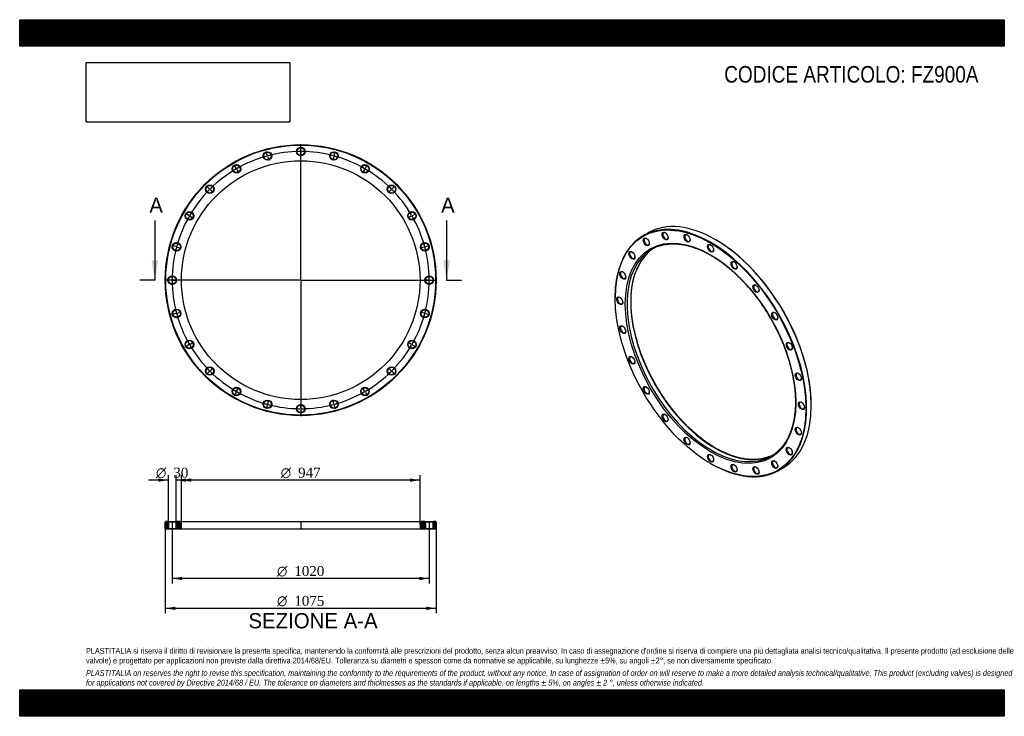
# Model space of a CAD drawing. Header units: millimetres. Extents: x 0 to 3908, y 0 to 2763.
import ezdxf
from ezdxf.enums import TextEntityAlignment as Align
from ezdxf.lldxf.tags import DXFTag

# ---------------------------------------------------------------- set-up
doc = ezdxf.new("R2010")
doc.units = ezdxf.units.MM
doc.header["$LTSCALE"] = 13.157895
for name, color, linetype in [('Default', 7, 'Continuous'), ('DV2_Default', 7, 'Continuous'), ('DV3_Default', 7, 'Continuous'), ('FZ900A', 7, 'Continuous')]:
    doc.layers.add(name, color=color, linetype=linetype)
doc.styles.add('SEACAD_Solid_Edge_ANSI', font='seans.ttf')
doc.styles.add('SEACAD_Solid_Edge_ANSI1_Symbols', font='semeca1.ttf')
doc.styles.add('SEACAD_Times_New_Roman', font='times.ttf')
tags = doc.linetypes.add('CENTER2', pattern=[28.575, 19.05, -3.175, 3.175, -3.175]).pattern_tags.tags
tags[10:11] = [DXFTag(74, 4), DXFTag(75, 0), DXFTag(340, '0'), DXFTag(46, 0.0), DXFTag(50, 0.0), DXFTag(44, 0.0), DXFTag(45, 0.0)]
tags[8:9] = [DXFTag(74, 4), DXFTag(75, 0), DXFTag(340, '0'), DXFTag(46, 0.0), DXFTag(50, 0.0), DXFTag(44, 0.0), DXFTag(45, 0.0)]
tags[6:7] = [DXFTag(74, 4), DXFTag(75, 0), DXFTag(340, '0'), DXFTag(46, 0.0), DXFTag(50, 0.0), DXFTag(44, 0.0), DXFTag(45, 0.0)]
tags[4:5] = [DXFTag(74, 4), DXFTag(75, 0), DXFTag(340, '0'), DXFTag(46, 0.0), DXFTag(50, 0.0), DXFTag(44, 0.0), DXFTag(45, 0.0)]
picture_1 = doc.add_image_def('image1.jpg', size_in_pixel=(4302, 1260))

# ---------------------------------------------------------------- blocks, each defined once
blk = doc.blocks.new('SE')
at = {"layer": 'FZ900A', "color": 7, "linetype": 'Continuous'}
for p, q in [((2493.1, 1917), (2474.7, 1906.4)), ((2763.2, 1889.6), (2761.8, 1890.4)), ((2363.4, 1660.4), (2363.4, 1658.7)), ((3141.9, 1232.1), (3141.9, 1233.8)), ((2742, 1002.9), (2743.4, 1002.1)), ((3012.2, 975.5), (3030.6, 986.1))]:
    blk.add_line(p, q, dxfattribs=at)
for centre, major_axis, start_param, end_param in [((2761.8, 1451.6), (-268.8, 465.5), 3.141593, 6.283185), ((2743.4, 1440.9), (268.8, -465.5), 0, 3.926991), ((2563.1, 1905.7), (-7.5, 13), 0, 3.862367), ((2563.1, 1905.7), (-7.5, 13), 5.562411, 6.283185), ((2488.4, 1882.6), (-7.5, 13), 0, 3.862367), ((2488.4, 1882.6), (-7.5, 13), 5.562411, 6.283185), ((2650.1, 1897.1), (-7.5, 13), 0, 3.862367), ((2650.1, 1897.1), (-7.5, 13), 5.562411, 6.283185), ((2763.2, 1452.4), (267.8, -463.8), 0.785398, 2.356194), ((2745.5, 1442.2), (-236.8, 410.1), 0.091429, 3.042701), ((2759.7, 1450.3), (236.8, -410.1), 3.243245, 6.189886), ((2431.1, 1829.5), (-7.5, 13), 0, 3.862367), ((2431.1, 1829.5), (-7.5, 13), 5.562411, 6.283185), ((2745.5, 1442.2), (-236.8, 410.1), 0, 0.091429), ((2759.7, 1450.3), (236.8, -410.1), 3.171464, 3.243245), ((2745.5, 1442.2), (-236.8, 410.1), 6.180276, 6.283185), ((2743.4, 1857.4), (-7.5, 13), 0, 3.862367), ((2743.4, 1857.4), (-7.5, 13), 5.562411, 6.283185), ((2836.8, 1789.3), (-7.5, 13), 0, 3.862367), ((2836.8, 1789.3), (-7.5, 13), 5.562411, 6.283185), ((2395.1, 1749.8), (-7.5, 13), 0, 3.862367), ((2395.1, 1749.8), (-7.5, 13), 5.562411, 6.283185), ((2923.7, 1697.5), (-7.5, 13), 0, 3.862367), ((2923.7, 1697.5), (-7.5, 13), 5.562411, 6.283185), ((2382.8, 1649.2), (-7.5, 13), 0, 3.862367), ((2382.8, 1649.2), (-7.5, 13), 5.562411, 6.283185), ((2998.4, 1588.2), (-7.5, 13), 0, 3.862367), ((2998.4, 1588.2), (-7.5, 13), 5.562411, 6.283185), ((2395.1, 1534.3), (-7.5, 13), 0, 3.862367), ((2395.1, 1534.3), (-7.5, 13), 5.562411, 6.283185), ((3055.7, 1468.8), (-7.5, 13), 0, 3.862367), ((3055.7, 1468.8), (-7.5, 13), 5.562411, 6.283185), ((2431.1, 1413), (-7.5, 13), 0, 3.862367), ((2431.1, 1413), (-7.5, 13), 5.562411, 6.283185), ((3091.8, 1347.6), (-7.5, 13), 0, 3.862367), ((3091.8, 1347.6), (-7.5, 13), 5.562411, 6.283185), ((2488.4, 1293.7), (-7.5, 13), 0, 3.862367), ((2488.4, 1293.7), (-7.5, 13), 5.562411, 6.283185), ((3104, 1232.7), (-7.5, 13), 0, 3.862367), ((3104, 1232.7), (-7.5, 13), 5.562411, 6.283185), ((2563.1, 1184.4), (-7.5, 13), 0, 3.862367), ((2563.1, 1184.4), (-7.5, 13), 5.562411, 6.283185), ((3091.8, 1132.1), (-7.5, 13), 0, 3.862367), ((3091.8, 1132.1), (-7.5, 13), 5.562411, 6.283185), ((2650.1, 1092.6), (-7.5, 13), 0, 3.862367), ((2650.1, 1092.6), (-7.5, 13), 5.562411, 6.283185), ((3055.7, 1052.4), (-7.5, 13), 0, 3.862367), ((3055.7, 1052.4), (-7.5, 13), 5.562411, 6.283185), ((2743.4, 1024.5), (-7.5, 13), 0, 3.862367), ((2743.4, 1024.5), (-7.5, 13), 5.562411, 6.283185), ((2745.5, 1442.2), (-236.8, 410.1), 3.042701, 3.237759), ((2759.7, 1450.3), (236.8, -410.1), 6.189886, 6.253314), ((2743.4, 1440.9), (268.8, -465.5), 5.497787, 6.283185), ((2836.8, 984.8), (-7.5, 13), 0, 3.862367), ((2836.8, 984.8), (-7.5, 13), 5.562411, 6.283185), ((2923.7, 976.2), (-7.5, 13), 0, 3.862367), ((2923.7, 976.2), (-7.5, 13), 5.562411, 6.283185), ((2998.4, 999.3), (-7.5, 13), 0, 3.862367), ((2998.4, 999.3), (-7.5, 13), 5.562411, 6.283185)]:
    blk.add_ellipse(centre, major_axis=major_axis, ratio=0.57735, start_param=start_param, end_param=end_param, dxfattribs=at)
for centre, major_axis in [((2742, 1440.1), (-267.8, 463.8)), ((2742, 1440.1), (239.3, -414.4)), ((2561.7, 1904.9), (8.5, -14.7)), ((2487, 1881.8), (8.5, -14.7)), ((2648.7, 1896.2), (8.5, -14.7)), ((2429.7, 1828.6), (8.5, -14.7)), ((2742, 1856.5), (8.5, -14.7)), ((2835.3, 1788.5), (8.5, -14.7)), ((2393.7, 1749), (8.5, -14.7)), ((2922.3, 1696.6), (8.5, -14.7)), ((2381.4, 1648.3), (8.5, -14.7)), ((2997, 1587.4), (8.5, -14.7)), ((2393.7, 1533.5), (8.5, -14.7)), ((3054.3, 1468), (8.5, -14.7)), ((2429.7, 1412.2), (8.5, -14.7)), ((3090.3, 1346.8), (8.5, -14.7)), ((2487, 1292.9), (8.5, -14.7)), ((3102.6, 1231.9), (8.5, -14.7)), ((2561.7, 1183.6), (8.5, -14.7)), ((3090.3, 1131.2), (8.5, -14.7)), ((2648.7, 1091.8), (8.5, -14.7)), ((3054.3, 1051.6), (8.5, -14.7)), ((2742, 1023.7), (8.5, -14.7)), ((2835.3, 984), (8.5, -14.7)), ((2922.3, 975.4), (8.5, -14.7)), ((2997, 998.5), (8.5, -14.7))]:
    blk.add_ellipse(centre, major_axis=major_axis, ratio=0.57735, dxfattribs=at)
for points, knots in [([(2762.2, 1064), (2759.8, 1065.4), (2753.9, 1068.8), (2743.3, 1075.4), (2731, 1083.6), (2718.7, 1092.3), (2706.4, 1101.5), (2694.3, 1111.1), (2682.2, 1121.3), (2670.2, 1131.9), (2658.3, 1142.9), (2646.6, 1154.3), (2635.1, 1166.2), (2623.7, 1178.5), (2612.4, 1191.1), (2601.4, 1204.1), (2590.7, 1217.4), (2580.1, 1231), (2569.8, 1245), (2559.7, 1259.2), (2550, 1273.7), (2540.5, 1288.5), (2531.3, 1303.4), (2522.5, 1318.6), (2513.9, 1334), (2505.7, 1349.5), (2497.9, 1365.1), (2490.4, 1380.9), (2483.3, 1396.8), (2476.5, 1412.7), (2470.2, 1428.7), (2464.3, 1444.7), (2458.7, 1460.7), (2453.6, 1476.8), (2448.9, 1492.7), (2444.7, 1508.6), (2440.8, 1524.5), (2437.4, 1540.2), (2434.5, 1555.8), (2432, 1571.3), (2429.9, 1586.6), (2428.3, 1601.7), (2427.2, 1616.5), (2426.5, 1631.2), (2426.3, 1645.6), (2426.5, 1659.7), (2427.2, 1673.6), (2428.3, 1687.1), (2429.9, 1700.3), (2431.9, 1713.2), (2434.4, 1725.7), (2437.3, 1737.8), (2440.7, 1749.5), (2444.5, 1760.8), (2448.7, 1771.7), (2453.3, 1782.2), (2458.4, 1792.1), (2463.9, 1801.7), (2469.7, 1810.7), (2476, 1819.2), (2482.7, 1827.3), (2489.7, 1834.8), (2495.8, 1840.7), (2499.4, 1843.6), (2500.7, 1844.7)], [0, 0, 0, 0, 0.008611, 0.02499, 0.041371, 0.057753, 0.074137, 0.090522, 0.106908, 0.123297, 0.139687, 0.156078, 0.172471, 0.188865, 0.205261, 0.221658, 0.238056, 0.254455, 0.270854, 0.287255, 0.303656, 0.320057, 0.336459, 0.352861, 0.369263, 0.385665, 0.402066, 0.418467, 0.434868, 0.451268, 0.467667, 0.484065, 0.500462, 0.516858, 0.533252, 0.549645, 0.566036, 0.582426, 0.598814, 0.6152, 0.631585, 0.647967, 0.664348, 0.680727, 0.697104, 0.71348, 0.729856, 0.74623, 0.762605, 0.77898, 0.795357, 0.811736, 0.82812, 0.844509, 0.860905, 0.87731, 0.893726, 0.910156, 0.926602, 0.943065, 0.959546, 0.976048, 0.992569, 1, 1, 1, 1]), ([(2533.8, 1863.8), (2534.2, 1864), (2537.4, 1865.2), (2544.4, 1867.4), (2554.3, 1869.9), (2564.6, 1871.8), (2575.1, 1873.2), (2585.8, 1873.9), (2596.7, 1874.1), (2607.9, 1873.6), (2619.2, 1872.6), (2630.7, 1871), (2642.4, 1868.8), (2654.2, 1866), (2666.1, 1862.7), (2678.2, 1858.7), (2690.3, 1854.2), (2702.5, 1849.2), (2714.8, 1843.6), (2727.1, 1837.4), (2739.5, 1830.7), (2751.8, 1823.4), (2764.2, 1815.6), (2776.5, 1807.4), (2788.8, 1798.6), (2801, 1789.3), (2813.2, 1779.5), (2825.3, 1769.3), (2837.2, 1758.6), (2849.1, 1747.5), (2860.8, 1736), (2872.3, 1724.1), (2883.7, 1711.7), (2894.8, 1699.1), (2905.8, 1686), (2916.5, 1672.6), (2927.1, 1658.9), (2937.3, 1644.9), (2947.3, 1630.6), (2957, 1616.1), (2966.5, 1601.3), (2975.6, 1586.3), (2984.4, 1571.1), (2992.9, 1555.7), (3001, 1540.1), (3008.8, 1524.5), (3016.2, 1508.7), (3023.2, 1492.8), (3029.9, 1476.9), (3036.1, 1460.9), (3042, 1444.8), (3047.5, 1428.8), (3052.5, 1412.8), (3057.1, 1396.8), (3061.3, 1380.9), (3065.1, 1365.1), (3068.4, 1349.4), (3071.2, 1333.8), (3073.7, 1318.4), (3075.6, 1303.1), (3077.2, 1288.1), (3078.2, 1273.2), (3078.8, 1258.6), (3079, 1244.3), (3078.7, 1230.2), (3077.9, 1216.4), (3076.7, 1202.9), (3075, 1189.8), (3072.9, 1177), (3070.3, 1164.6), (3067.3, 1152.5), (3063.9, 1140.9), (3060, 1129.6), (3055.7, 1118.8), (3051, 1108.5), (3045.8, 1098.6), (3040.3, 1089.1), (3034.4, 1080.2), (3028, 1071.7), (3021.3, 1063.8), (3014.2, 1056.4), (3008.1, 1050.6), (3004.6, 1047.8), (3003.4, 1046.9)], [0, 0, 0, 0, 0.00115, 0.013844, 0.026528, 0.039199, 0.051855, 0.064497, 0.077124, 0.089738, 0.102339, 0.11493, 0.127512, 0.140086, 0.152654, 0.165217, 0.177777, 0.190335, 0.202891, 0.215446, 0.228001, 0.240556, 0.253111, 0.265667, 0.278224, 0.290783, 0.303342, 0.315903, 0.328464, 0.341027, 0.353592, 0.366157, 0.378724, 0.391291, 0.403859, 0.416429, 0.428998, 0.441569, 0.45414, 0.466711, 0.479283, 0.491855, 0.504427, 0.516999, 0.529571, 0.542143, 0.554714, 0.567285, 0.579856, 0.592425, 0.604994, 0.617562, 0.63013, 0.642696, 0.655261, 0.667825, 0.680387, 0.692948, 0.705508, 0.718066, 0.730623, 0.743179, 0.755733, 0.768286, 0.780838, 0.79339, 0.805941, 0.818492, 0.831044, 0.843597, 0.856152, 0.868711, 0.881274, 0.893842, 0.906418, 0.919003, 0.931599, 0.944207, 0.956828, 0.969464, 0.982115, 0.994781, 1, 1, 1, 1]), ([(2973.8, 1029.6), (2972, 1028.9), (2967.5, 1027.2), (2959, 1024.6), (2949, 1022.2), (2938.7, 1020.4), (2928.2, 1019.2), (2917.4, 1018.5), (2906.4, 1018.5), (2895.3, 1019), (2883.9, 1020.1), (2872.4, 1021.9), (2860.7, 1024.2), (2848.9, 1027.1), (2836.9, 1030.5), (2824.8, 1034.5), (2812.7, 1039.2), (2800.5, 1044.3), (2788.2, 1050.1), (2776.1, 1056.2), (2767.2, 1061.1), (2762.9, 1063.6), (2762.2, 1064)], [0, 0, 0, 0, 0.028735, 0.082769, 0.136755, 0.190684, 0.244553, 0.298359, 0.352104, 0.405792, 0.45943, 0.513022, 0.566578, 0.620102, 0.673602, 0.727083, 0.78055, 0.834008, 0.88746, 0.940908, 0.991537, 1, 1, 1, 1])]:
    blk.add_open_spline(points, degree=3, knots=knots, dxfattribs=at)
blk = doc.blocks.new('SE1')
at = {"layer": 'Default', "color": 7, "linetype": 'CENTER2'}
for start, end in [(90.337, 104.663), (75.337, 89.663), (105.337, 119.663), (60.337, 74.663), (120.337, 134.663), (45.337, 59.663), (135.337, 149.663), (30.337, 44.663), (150.337, 164.663), (15.337, 29.663), (165.337, 179.663), (0.337, 14.663), (180.337, 194.663), (345.337, 359.663), (195.337, 209.663), (330.337, 344.663), (210.337, 224.663), (315.337, 329.663), (225.337, 239.663), (300.337, 314.663), (240.337, 254.663), (285.337, 299.663), (255.337, 269.663), (270.337, 284.663)]:
    blk.add_arc((1115.4, 1730.1), 510, start, end, dxfattribs=at)
at = {"layer": 'DV2_Default', "color": 7, "linetype": 'CENTER2'}
for p, q in [((1115.4, 1733.1), (1115.4, 2269.3)), ((982.6, 2225.6), (978.5, 2240.8)), ((1115.4, 2243.1), (1115.4, 2258.8)), ((1115.4, 2238.6), (1115.4, 2241.6)), ((1115.4, 2237.1), (1115.4, 2221.3)), ((1248.1, 2225.6), (1252.2, 2240.8)), ((983.8, 2221.3), (983, 2224.1)), ((984.2, 2219.8), (988.2, 2204.6)), ((1246.6, 2219.8), (1242.5, 2204.6)), ((1247, 2221.3), (1247.8, 2224.1)), ((858.9, 2174.3), (851, 2188)), ((861.1, 2170.5), (859.6, 2173)), ((861.9, 2169.2), (869.7, 2155.5)), ((1368.9, 2169.2), (1361, 2155.5)), ((1369.6, 2170.5), (1371.1, 2173)), ((1371.9, 2174.3), (1379.7, 2188)), ((752.6, 2092.8), (741.5, 2104)), ((755.8, 2089.6), (753.7, 2091.8)), ((756.9, 2088.6), (768, 2077.4)), ((1473.9, 2088.6), (1462.7, 2077.4)), ((1474.9, 2089.6), (1477.1, 2091.8)), ((1478.1, 2092.8), (1489.3, 2104)), ((671.1, 1986.6), (657.5, 1994.5)), ((1559.6, 1986.6), (1573.3, 1994.5)), ((675, 1984.3), (672.4, 1985.8)), ((676.3, 1983.6), (689.9, 1975.7)), ((1554.4, 1983.6), (1540.8, 1975.7)), ((1555.7, 1984.3), (1558.3, 1985.8)), ((619.9, 1862.9), (604.6, 1866.9)), ((624.2, 1861.7), (621.3, 1862.5)), ((625.6, 1861.3), (640.9, 1857.2)), ((1605.1, 1861.3), (1589.9, 1857.2)), ((1606.5, 1861.7), (1609.4, 1862.5)), ((1610.9, 1862.9), (1626.1, 1866.9)), ((1112.4, 1730.1), (576.1, 1730.1)), ((602.4, 1730.1), (586.6, 1730.1)), ((606.9, 1730.1), (603.9, 1730.1)), ((608.4, 1730.1), (624.1, 1730.1)), ((1116.9, 1730.1), (1113.9, 1730.1)), ((1115.4, 1731.6), (1115.4, 1728.6)), ((1115.4, 1727.1), (1115.4, 1190.8)), ((1118.4, 1730.1), (1654.6, 1730.1)), ((1622.4, 1730.1), (1606.6, 1730.1)), ((1623.9, 1730.1), (1626.9, 1730.1)), ((1628.4, 1730.1), (1644.1, 1730.1)), ((625.6, 1598.9), (640.9, 1602.9)), ((1605.1, 1598.9), (1589.9, 1602.9)), ((619.9, 1597.3), (604.6, 1593.2)), ((624.2, 1598.5), (621.3, 1597.7)), ((1606.5, 1598.5), (1609.4, 1597.7)), ((1610.9, 1597.3), (1626.1, 1593.2)), ((671.1, 1473.6), (657.5, 1465.7)), ((675, 1475.8), (672.4, 1474.3)), ((676.3, 1476.6), (689.9, 1484.5)), ((1554.4, 1476.6), (1540.8, 1484.5)), ((1555.7, 1475.8), (1558.3, 1474.3)), ((1559.6, 1473.6), (1573.3, 1465.7)), ((755.8, 1370.5), (753.7, 1368.4)), ((756.9, 1371.6), (768, 1382.7)), ((1473.9, 1371.6), (1462.7, 1382.7)), ((1474.9, 1370.5), (1477.1, 1368.4)), ((752.6, 1367.3), (741.5, 1356.2)), ((1478.1, 1367.3), (1489.3, 1356.2)), ((861.1, 1289.7), (859.6, 1287.1)), ((861.9, 1291), (869.7, 1304.6)), ((1368.9, 1291), (1361, 1304.6)), ((1369.6, 1289.7), (1371.1, 1287.1)), ((858.9, 1285.8), (851, 1272.2)), ((984.2, 1240.4), (988.2, 1255.6)), ((1246.6, 1240.4), (1242.5, 1255.6)), ((1371.9, 1285.8), (1379.7, 1272.2)), ((982.6, 1234.6), (978.5, 1219.3)), ((983.8, 1238.9), (983, 1236)), ((1115.4, 1223.1), (1115.4, 1238.8)), ((1115.4, 1221.6), (1115.4, 1218.6)), ((1115.4, 1217.1), (1115.4, 1201.3)), ((1247, 1238.9), (1247.8, 1236)), ((1248.1, 1234.6), (1252.2, 1219.3))]:
    blk.add_line(p, q, dxfattribs=at)
for start, end in [(90.337, 92.1065), (89.8315, 90.1685), (87.8935, 89.663), (105.337, 107.1065), (104.8315, 105.1685), (102.8935, 104.663), (75.337, 77.1065), (74.8315, 75.1685), (72.8935, 74.663), (120.337, 122.1065), (119.8315, 120.1685), (117.8935, 119.663), (60.337, 62.1065), (59.8315, 60.1685), (57.8935, 59.663), (135.337, 137.1065), (134.8315, 135.1685), (132.8935, 134.663), (45.337, 47.1065), (44.8315, 45.1685), (42.8935, 44.663), (147.8935, 149.663), (30.337, 32.1065), (150.337, 152.1065), (149.8315, 150.1685), (29.8315, 30.1685), (27.8935, 29.663), (162.8935, 164.663), (15.337, 17.1065), (165.337, 167.1065), (164.8315, 165.1685), (14.8315, 15.1685), (12.8935, 14.663), (177.8935, 179.663), (179.8315, 180.1685), (180.337, 182.1065), (0.337, 2.1065), (357.8935, 359.663), (359.8315, 0.1685), (192.8935, 194.663), (345.337, 347.1065), (194.8315, 195.1685), (195.337, 197.1065), (342.8935, 344.663), (344.8315, 345.1685), (207.8935, 209.663), (330.337, 332.1065), (209.8315, 210.1685), (210.337, 212.1065), (327.8935, 329.663), (329.8315, 330.1685), (222.8935, 224.663), (224.8315, 225.1685), (314.8315, 315.1685), (315.337, 317.1065), (225.337, 227.1065), (312.8935, 314.663), (237.8935, 239.663), (300.337, 302.1065), (239.8315, 240.1685), (240.337, 242.1065), (297.8935, 299.663), (299.8315, 300.1685), (252.8935, 254.663), (254.8315, 255.1685), (255.337, 257.1065), (267.8935, 269.663), (269.8315, 270.1685), (270.337, 272.1065), (282.8935, 284.663), (284.8315, 285.1685), (285.337, 287.1065)]:
    blk.add_arc((1115.4, 1730.1), 510, start, end, dxfattribs=at)
at = {"layer": 'FZ900A', "color": 7, "linetype": 'Continuous'}
for centre, radius in [((1115.4, 1730.1), 537.5), ((1115.4, 1730.1), 535.5), ((983.4, 2222.7), 17), ((983.4, 2222.7), 15), ((1115.4, 2240.1), 17), ((1115.4, 2240.1), 15), ((1247.4, 2222.7), 17), ((1247.4, 2222.7), 15), ((1115.4, 1730.1), 473.5), ((860.4, 2171.7), 17), ((1370.4, 2171.7), 17), ((860.4, 2171.7), 15), ((1370.4, 2171.7), 15), ((754.7, 2090.7), 17), ((754.7, 2090.7), 15), ((1476, 2090.7), 17), ((1476, 2090.7), 15), ((673.7, 1985.1), 17), ((673.7, 1985.1), 15), ((1557, 1985.1), 17), ((1557, 1985.1), 15), ((622.8, 1862.1), 17), ((622.8, 1862.1), 15), ((1608, 1862.1), 17), ((1608, 1862.1), 15), ((605.4, 1730.1), 17), ((605.4, 1730.1), 15), ((1625.4, 1730.1), 17), ((1625.4, 1730.1), 15), ((622.8, 1598.1), 17), ((622.8, 1598.1), 15), ((1608, 1598.1), 17), ((1608, 1598.1), 15), ((673.7, 1475.1), 17), ((673.7, 1475.1), 15), ((1557, 1475.1), 17), ((1557, 1475.1), 15), ((754.7, 1369.5), 17), ((754.7, 1369.5), 15), ((1476, 1369.5), 17), ((1476, 1369.5), 15), ((860.4, 1288.4), 17), ((860.4, 1288.4), 15), ((1370.4, 1288.4), 17), ((1370.4, 1288.4), 15), ((983.4, 1237.5), 17), ((983.4, 1237.5), 15), ((1247.4, 1237.5), 17), ((1247.4, 1237.5), 15), ((1115.4, 1220.1), 17), ((1115.4, 1220.1), 15)]:
    blk.add_circle(centre, radius, dxfattribs=at)
blk = doc.blocks.new('SE3')
at = {"color": 7, "linetype": 'Continuous', "style": 'SEACAD_Solid_Edge_ANSI'}
blk.add_text('A', height=60.5, dxfattribs=at).set_placement((514.6, 2057.7), align=Align.TOP_LEFT)
blk = doc.blocks.new('SE4')
at = {"color": 7, "linetype": 'Continuous', "style": 'SEACAD_Solid_Edge_ANSI'}
blk.add_text('A', height=60.5, dxfattribs=at).set_placement((1672.5, 2057.7), align=Align.TOP_LEFT)
blk = doc.blocks.new('SEANNOT_GROUP')
at = {"linetype": 'Continuous'}
blk.add_hatch(color=7, dxfattribs=at).paths.add_polyline_path([(523.3, 1809), (536.4, 1730.1), (549.6, 1809)])
at = {"color": 7, "linetype": 'Continuous'}
blk.add_lwpolyline([(536.4, 1966.9), (536.4, 1730.1)], dxfattribs=at)
blk = doc.blocks.new('SEANNOT_GROUP1')
at = {"linetype": 'Continuous'}
blk.add_hatch(color=7, dxfattribs=at).paths.add_polyline_path([(1681.2, 1809), (1694.3, 1730.1), (1707.5, 1809)])
at = {"color": 7, "linetype": 'Continuous'}
blk.add_lwpolyline([(1694.3, 1966.9), (1694.3, 1730.1)], dxfattribs=at)
blk = doc.blocks.new('SE2')
at = {"layer": 'Default', "color": 7, "linetype": 'CENTER2'}
for p, q in [((536.4, 1730.1), (477.2, 1730.1)), ((1694.3, 1730.1), (1753.5, 1730.1))]:
    blk.add_line(p, q, dxfattribs=at)
at = {"layer": 'Default'}
for name in ['SE3', 'SE4', 'SEANNOT_GROUP', 'SEANNOT_GROUP1']:
    blk.add_blockref(name, (0, 0), dxfattribs=at)
blk = doc.blocks.new('SE5')
at = {"layer": 'FZ900A', "linetype": 'Continuous'}
h = blk.add_hatch(dxfattribs=at)
h.set_pattern_fill('LINE', scale=0.62992, angle=45, style=0)
h.paths.add_polyline_path([(588.4, 772.7), (579.9, 772.7), (577.9, 770.7), (577.9, 744.7), (579.9, 742.7), (588.4, 742.7), (590.4, 744.7), (590.4, 770.7)])
h = blk.add_hatch(dxfattribs=at)
h.set_pattern_fill('LINE', scale=0.629921, angle=45, style=0)
edge = h.paths.add_edge_path()
edge.add_line((622.4, 742.7), (636.9, 742.7))
edge.add_arc((636.9, 747.7), 5, 270, 360)
edge.add_line((641.9, 747.7), (641.9, 767.7))
edge.add_arc((636.9, 767.7), 5, 0, 90)
edge.add_line((636.9, 772.7), (622.4, 772.7))
edge.add_line((622.4, 772.7), (620.4, 770.7))
edge.add_line((620.4, 770.7), (620.4, 744.7))
edge.add_line((620.4, 744.7), (622.4, 742.7))
h = blk.add_hatch(dxfattribs=at)
h.set_pattern_fill('LINE', scale=0.629921, angle=45, style=0)
edge = h.paths.add_edge_path()
edge.add_line((1610.4, 744.7), (1610.4, 770.7))
edge.add_line((1610.4, 770.7), (1608.4, 772.7))
edge.add_line((1608.4, 772.7), (1593.9, 772.7))
edge.add_arc((1593.9, 767.7), 5, 90, 180)
edge.add_line((1588.9, 767.7), (1588.9, 747.7))
edge.add_arc((1593.9, 747.7), 5, 180, 270)
edge.add_line((1593.9, 742.7), (1608.4, 742.7))
edge.add_line((1608.4, 742.7), (1610.4, 744.7))
h = blk.add_hatch(dxfattribs=at)
h.set_pattern_fill('LINE', scale=0.629921, angle=45, style=0)
h.paths.add_polyline_path([(1640.4, 770.7), (1640.4, 744.7), (1642.4, 742.7), (1650.9, 742.7), (1652.9, 744.7), (1652.9, 770.7), (1650.9, 772.7), (1642.4, 772.7)])
at = {"layer": 'DV3_Default', "color": 7, "linetype": 'CENTER2'}
for p, q in [((605.4, 774.4), (605.4, 740.9)), ((1115.4, 774.4), (1115.4, 740.9)), ((1625.4, 774.4), (1625.4, 740.9))]:
    blk.add_line(p, q, dxfattribs=at)
at = {"layer": 'FZ900A', "color": 7, "linetype": 'Continuous'}
for p, q in [((579.9, 772.7), (577.9, 770.7)), ((577.9, 744.7), (577.9, 770.7)), ((577.9, 744.7), (579.9, 742.7)), ((588.4, 772.7), (579.9, 772.7)), ((588.4, 742.7), (579.9, 742.7)), ((588.4, 772.7), (622.4, 772.7)), ((588.4, 772.7), (590.4, 770.7)), ((590.4, 744.7), (588.4, 742.7)), ((622.4, 742.7), (588.4, 742.7)), ((620.4, 770.7), (590.4, 770.7)), ((590.4, 770.7), (590.4, 744.7)), ((590.4, 744.7), (620.4, 744.7)), ((620.4, 770.7), (622.4, 772.7)), ((620.4, 744.7), (620.4, 770.7)), ((622.4, 742.7), (620.4, 744.7)), ((636.9, 772.7), (622.4, 772.7)), ((636.9, 742.7), (622.4, 742.7)), ((636.9, 772.7), (1593.9, 772.7)), ((1593.9, 742.7), (636.9, 742.7)), ((641.9, 747.7), (641.9, 767.7)), ((1588.9, 767.7), (1588.9, 747.7)), ((1608.4, 772.7), (1593.9, 772.7)), ((1608.4, 742.7), (1593.9, 742.7)), ((1608.4, 772.7), (1642.4, 772.7)), ((1608.4, 772.7), (1610.4, 770.7)), ((1610.4, 744.7), (1608.4, 742.7)), ((1642.4, 742.7), (1608.4, 742.7)), ((1640.4, 770.7), (1610.4, 770.7)), ((1610.4, 770.7), (1610.4, 744.7)), ((1610.4, 744.7), (1640.4, 744.7)), ((1640.4, 770.7), (1642.4, 772.7)), ((1640.4, 744.7), (1640.4, 770.7)), ((1642.4, 742.7), (1640.4, 744.7)), ((1650.9, 772.7), (1642.4, 772.7)), ((1650.9, 742.7), (1642.4, 742.7)), ((1652.9, 770.7), (1650.9, 772.7)), ((1650.9, 742.7), (1652.9, 744.7)), ((1652.9, 770.7), (1652.9, 744.7))]:
    blk.add_line(p, q, dxfattribs=at)
for centre, start, end in [((636.9, 767.7), 0, 90), ((636.9, 747.7), 270, 0), ((1593.9, 767.7), 90, 180), ((1593.9, 747.7), 180, 270)]:
    blk.add_arc(centre, 5, start, end, dxfattribs=at)
blk = doc.blocks.new('GDimGGroup')
at = {"layer": 'Default', "linetype": 'Continuous'}
for points in [[(681.3, 943.5), (641.9, 936.9), (681.3, 930.3)], [(1549.4, 943.5), (1549.4, 930.3), (1588.9, 936.9)]]:
    blk.add_hatch(color=7, dxfattribs=at).paths.add_polyline_path(points)
at = {"layer": 'Default', "color": 7, "linetype": 'Continuous'}
for p, q in [((641.9, 757.7), (641.9, 956.6)), ((1588.9, 757.7), (1588.9, 956.6)), ((1588.9, 936.9), (641.9, 936.9))]:
    blk.add_line(p, q, dxfattribs=at)
for s, height, style, p in [('O', 39.5, 'SEACAD_Solid_Edge_ANSI1_Symbols', (1036.1, 986.2)), ('947', 39.47, 'SEACAD_Times_New_Roman', (1104.8, 986.2))]:
    blk.add_text(s, height=height, dxfattribs=dict(at, style=style)).set_placement(p, align=Align.TOP_LEFT)
blk = doc.blocks.new('GDimGGroup1')
at = {"layer": 'Default', "linetype": 'Continuous'}
for points in [[(617.3, 421.8), (617.3, 434.9), (577.9, 428.3)], [(1613.4, 421.8), (1652.9, 428.3), (1613.4, 434.9)]]:
    blk.add_hatch(color=7, dxfattribs=at).paths.add_polyline_path(points)
at = {"layer": 'Default', "color": 7, "linetype": 'Continuous'}
for p, q in [((577.9, 757.7), (577.9, 408.6)), ((1652.9, 757.7), (1652.9, 408.6)), ((577.9, 428.3), (1652.9, 428.3))]:
    blk.add_line(p, q, dxfattribs=at)
for s, height, style, p in [('O', 39.5, 'SEACAD_Solid_Edge_ANSI1_Symbols', (1021.2, 477.7)), ('1075', 39.47, 'SEACAD_Times_New_Roman', (1089.9, 477.7))]:
    blk.add_text(s, height=height, dxfattribs=dict(at, style=style)).set_placement(p, align=Align.TOP_LEFT)
blk = doc.blocks.new('GDimGGroup2')
at = {"layer": 'Default', "linetype": 'Continuous'}
for points in [[(550.9, 943.5), (550.9, 930.3), (590.4, 936.9)], [(659.8, 943.5), (620.4, 936.9), (659.8, 930.3)]]:
    blk.add_hatch(color=7, dxfattribs=at).paths.add_polyline_path(points)
at = {"layer": 'Default', "color": 7, "linetype": 'Continuous'}
for p, q in [((590.4, 757.7), (590.4, 956.6)), ((620.4, 757.7), (620.4, 956.6)), ((590.4, 936.9), (511.4, 936.9)), ((699.3, 936.9), (620.4, 936.9))]:
    blk.add_line(p, q, dxfattribs=at)
for s, height, style, p in [('O', 39.5, 'SEACAD_Solid_Edge_ANSI1_Symbols', (541.1, 986.2)), ('30', 39.47, 'SEACAD_Times_New_Roman', (609.8, 986.2))]:
    blk.add_text(s, height=height, dxfattribs=dict(at, style=style)).set_placement(p, align=Align.TOP_LEFT)
blk = doc.blocks.new('GDimGGroup3')
at = {"layer": 'Default', "linetype": 'Continuous'}
for points in [[(644.8, 540.2), (644.8, 553.3), (605.4, 546.8)], [(1585.9, 540.2), (1625.4, 546.8), (1585.9, 553.3)]]:
    blk.add_hatch(color=7, dxfattribs=at).paths.add_polyline_path(points)
at = {"layer": 'Default', "color": 7, "linetype": 'Continuous'}
for p, q in [((605.4, 742.7), (605.4, 527)), ((1625.4, 742.7), (1625.4, 527)), ((1625.4, 546.8), (605.4, 546.8))]:
    blk.add_line(p, q, dxfattribs=at)
for s, height, style, p in [('O', 39.5, 'SEACAD_Solid_Edge_ANSI1_Symbols', (1021.2, 596.1)), ('1020', 39.47, 'SEACAD_Times_New_Roman', (1089.9, 596.1))]:
    blk.add_text(s, height=height, dxfattribs=dict(at, style=style)).set_placement(p, align=Align.TOP_LEFT)

msp = doc.modelspace()

# ---------------------------------------------------------------- hatches: boundary and pattern name
at = {"layer": 'Default', "linetype": 'Continuous'}
h = msp.add_hatch(dxfattribs=at)
h.set_pattern_fill('LINE', scale=0.629921, angle=45, style=0)
h.paths.add_polyline_path([(3907.9, 2657.9), (3907.9, 2763.2), (0, 2763.2), (0, 2657.9)])
for points in [[(3907.9, 2657.9), (3907.9, 2763.2), (0, 2763.2), (0, 2657.9)], [(3907.9, 0), (3907.9, 105.3), (0, 105.3), (0, 0)]]:
    msp.add_hatch(color=7, dxfattribs=at).paths.add_polyline_path(points)
h = msp.add_hatch(dxfattribs=at)
h.set_pattern_fill('LINE', scale=0.629921, angle=45, style=0)
h.paths.add_polyline_path([(3907.9, 0), (3907.9, 105.3), (0, 105.3), (0, 0)])

# ---------------------------------------------------------------- linework, layer by layer
at = {"layer": 'Default', "color": 7, "linetype": 'Continuous'}
for p, q in [((0, 2763.2), (3907.9, 2763.2)), ((0, 2657.9), (0, 2763.2)), ((3907.9, 2763.2), (3907.9, 2657.9)), ((3907.9, 2657.9), (0, 2657.9)), ((0, 105.3), (3907.9, 105.3)), ((0, 0), (0, 105.3)), ((3907.9, 105.3), (3907.9, 0)), ((3907.9, 0), (0, 0))]:
    msp.add_line(p, q, dxfattribs=at)

# ---------------------------------------------------------------- block references
at = {"layer": 'Default'}
for name in ['SE1', 'SE2', 'SE', 'GDimGGroup2', 'GDimGGroup', 'SE5', 'GDimGGroup1', 'GDimGGroup3']:
    msp.add_blockref(name, (0, 0), dxfattribs=at)

# ---------------------------------------------------------------- texts
at = {"layer": 'Default', "color": 7, "linetype": 'Continuous', "style": 'SEACAD_Solid_Edge_ANSI'}
msp.add_text('SEZIONE A-A', height=60.526, dxfattribs=at).set_placement((908, 409.4), align=Align.TOP_LEFT)
at = {"layer": 'Default', "attachment_point": 1}
for s, insert, char_height, width in [('{\\fArial Narrow|b0||i0||c0|p34;\\C7;\\H65.78947368;\\W1.;CODICE ARTICOLO: FZ900A}', (2796.3, 2579.4), 65.789, 1043.416), ("{\\fArial Narrow|b0||i0||c0|p34;\\C7;\\H23.02631579;\\W1.;PLASTITALIA si riserva il diritto di revisionare la presente specifica, mantenendo la conformità alle prescrizioni del prodotto, senza alcun preavviso. In caso di assegnazione d'ordine si riserva di compiere una più dettagliata analisi tecnico/qualitativa. Il presente prodotto (ad esclusione delle \\P}{\\fArial Narrow|b0||i0||c0|p34;\\C7;\\H23.02631579;\\W1.;valvole) è progettato per applicazioni non previste dalla direttiva 2014/68/EU. Tolleranza su diametri e spessori come da normative se applicabile, su lunghezze ±5%, su angoli ±2°, se non diversamente specificato.\\P}{\\fArial Narrow|b0||i0||c0|p34;\\C7;\\H6.578947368;\\W1.;   \\P}{\\fArial Narrow|b0||i1||c0|p34;\\C7;\\H23.02631579;\\W1.;PLASTITALIA on reserves the right to revise this specification, maintaining the conformity to the requirements of the product, without any notice. In case of assignation of order on will reserve to make a more detailed analysis technical/qualitative. This product (excluding valves) is designed \\P}{\\fArial Narrow|b0||i1||c0|p34;\\C7;\\H23.02631579;\\W1.;for applications not covered by Directive 2014/68 / EU. The tolerance on diameters and thicknesses as the standards if applicable, on lengths ± 5%, on angles ± 2 °, unless otherwise indicated.\\P}", (263.2, 271.1), 23.0263, 3381.579)]:
    msp.add_mtext(s, dxfattribs=dict(at, insert=insert, char_height=char_height, width=width))

# ---------------------------------------------------------------- pictures from other files: only their frames are drawn
image = msp.add_image(picture_1, insert=(263.2, 2356.6), size_in_units=(808.6, 236.8))
image.dxf.flags = 7

doc.saveas('drawing.dxf')
